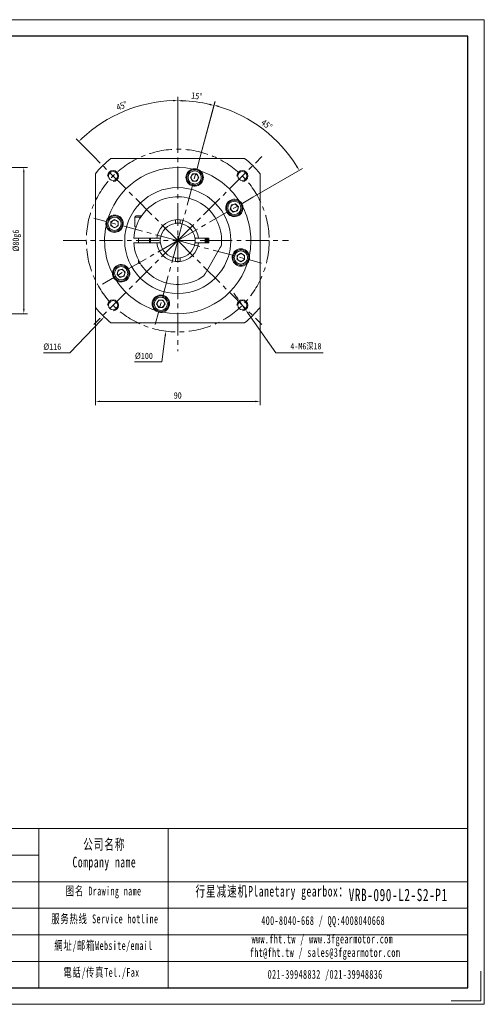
# Model space of a CAD drawing. Header units: millimetres. Extents: x 39 to 801, y 11 to 550.
# Tile 4 of 4: x 547 to 801, y 11 to 550. Entities that reach past the tile are written whole.
import ezdxf

# ---------------------------------------------------------------- set-up
doc = ezdxf.new("R2010")
doc.units = ezdxf.units.MM
doc.header["$LTSCALE"] = 10
doc.linetypes.add('CENTER', pattern=[2, 1.25, -0.25, 0.25, -0.25])
doc.layers.get('0').update_dxf_attribs({"lineweight": 18})
for name, color, linetype, lineweight in [('2细线层', 4, 'Continuous', 18), ('3中心线层', 1, 'CENTER', 18), ('图框_外框线', 7, 'Continuous', 18)]:
    doc.layers.add(name, color=color, linetype=linetype, lineweight=lineweight)
doc.styles.add('TH_GBDIM', font='txt', dxfattribs={"width": 0.8})
doc.styles.add('标准', font='txt', dxfattribs={"width": 0.667})
doc.dimstyles.new('TH_GBDIM', dxfattribs={"dimtxt": 3.5, "dimasz": 2.5, "dimexe": 2, "dimexo": 0, "dimgap": 1.5, "dimtad": 1, "dimdec": 1, "dimdsep": 46, "dimtxsty": 'TH_GBDIM', "dimcen": 2.5, "dimdle": 5, "dimclrd": 4, "dimclre": 4, "dimclrt": 3, "dimadec": 0, "dimazin": 0, "dimtfac": 0.714286, "dimtdec": 1, "dimtmove": 0, "dimatfit": 3, "dimfxl": 0, "dimtolj": 1, "dimarcsym": 0})

# ---------------------------------------------------------------- blocks, each defined once
blk = doc.blocks.new('*X12')
for points in [[(665.61, 398.02), (664.93, 397.55), (666.71, 395.74)], [(671.93, 389.02), (671.25, 388.54), (670.15, 390.83)]]:
    blk.add_hatch(color=4).paths.add_polyline_path(points, flags=0)
at = {"color": 4}
for p, q in [((665.27, 397.78), (663.83, 399.83)), ((666.71, 395.74), (670.15, 390.83)), ((686.69, 367.28), (671.59, 388.78)), ((712.65, 367.28), (686.69, 367.28))]:
    blk.add_line(p, q, dxfattribs=at)
at = {"color": 3, "insert": (703.17, 370.67), "char_height": 3.5, "width": 31.1111, "attachment_point": 5, "style": 'TH_GBDIM'}
blk.add_mtext('4-M6深18', dxfattribs=at)
blk = doc.blocks.new('*X13')
blk.add_hatch(color=4).paths.add_polyline_path([(625.87, 376.63), (626.69, 376.53), (626.6, 379.06)], flags=0)
at = {"color": 4}
for p, q in [((633.07, 426.14), (633.07, 431.14)), ((630.57, 428.64), (635.57, 428.64)), ((624.41, 362.24), (626.28, 376.58)), ((609.49, 362.24), (624.41, 362.24))]:
    blk.add_line(p, q, dxfattribs=at)
at = {"color": 3, "insert": (614.56, 365.49), "char_height": 3.5, "width": 15.3689, "attachment_point": 5, "style": 'TH_GBDIM'}
blk.add_mtext('%%C100', dxfattribs=at)
blk = doc.blocks.new('*X14')
for points in [[(590.57, 341.05), (590.57, 340.22), (588.07, 340.64)], [(675.57, 341.05), (675.57, 340.22), (678.07, 340.64)]]:
    blk.add_hatch(color=4).paths.add_polyline_path(points, flags=0)
at = {"color": 4}
for p, q in [((588.07, 392.05), (588.07, 338.64)), ((678.07, 392.05), (678.07, 338.64)), ((590.57, 340.64), (675.57, 340.64))]:
    blk.add_line(p, q, dxfattribs=at)
at = {"color": 3, "insert": (633.07, 343.89), "char_height": 3.5, "width": 7.2178, "attachment_point": 5, "style": 'TH_GBDIM'}
blk.add_mtext('90', dxfattribs=at)
blk = doc.blocks.new('*X15')
blk.add_hatch(color=4).paths.add_polyline_path([(590.82, 385.34), (591.42, 384.76), (592.85, 386.85)], flags=0)
at = {"color": 4}
for p, q in [((633.07, 426.14), (633.07, 431.14)), ((630.57, 428.64), (635.57, 428.64)), ((574.01, 367.28), (591.12, 385.05)), ((559.6, 367.28), (574.01, 367.28))]:
    blk.add_line(p, q, dxfattribs=at)
at = {"color": 3, "insert": (564.46, 370.53), "char_height": 3.5, "width": 15.3378, "attachment_point": 5, "style": 'TH_GBDIM'}
blk.add_mtext('%%C116', dxfattribs=at)
blk = doc.blocks.new('*X16')
for points in [[(630.57, 505.65), (630.58, 504.81), (633.07, 505.27)], [(580.97, 484.27), (580.39, 484.86), (578.89, 482.83)]]:
    blk.add_hatch(color=4).paths.add_polyline_path(points, flags=0)
at = {"color": 4}
for p, q in [((633.07, 489.14), (633.07, 507.27)), ((587.11, 474.6), (577.47, 484.24))]:
    blk.add_line(p, q, dxfattribs=at)
blk.add_arc((633.07, 428.64), 76.63, 91.8692, 133.1308, dxfattribs=at)
at = {"color": 3, "insert": (602.5, 502.44), "char_height": 3.5, "width": 12.5704, "attachment_point": 5, "rotation": 22.5, "style": 'TH_GBDIM'}
blk.add_mtext('45%%D', dxfattribs=at)
blk = doc.blocks.new('*X17')
for points in [[(635.57, 504.73), (635.58, 505.56), (633.07, 505.19)], [(650.56, 503.59), (650.36, 502.78), (652.89, 502.58)]]:
    blk.add_hatch(color=4).paths.add_polyline_path(points, flags=0)
at = {"color": 4}
for p, q in [((633.07, 489.14), (633.07, 507.19)), ((645.37, 474.52), (653.4, 504.51))]:
    blk.add_line(p, q, dxfattribs=at)
blk.add_arc((633.07, 428.64), 76.55, 76.8713, 88.1287, dxfattribs=at)
at = {"color": 3, "insert": (643.49, 507.75), "char_height": 3.5, "width": 10.8247, "attachment_point": 5, "rotation": 352.5, "style": 'TH_GBDIM'}
blk.add_mtext('15%%D', dxfattribs=at)
blk = doc.blocks.new('*X18')
for points in [[(655.23, 501.69), (655.46, 502.49), (652.94, 502.77)], [(698.61, 469.37), (697.9, 468.94), (699.54, 467.01)]]:
    blk.add_hatch(color=4).paths.add_polyline_path(points, flags=0)
at = {"color": 4}
for p, q in [((645.37, 474.52), (653.46, 504.7)), ((674.21, 452.39), (701.27, 468.01))]:
    blk.add_line(p, q, dxfattribs=at)
blk.add_arc((633.07, 428.64), 76.75, 31.8664, 73.1336, dxfattribs=at)
at = {"color": 3, "insert": (681.77, 492.11), "char_height": 3.5, "width": 12.8426, "attachment_point": 5, "rotation": 322.5, "style": 'TH_GBDIM'}
blk.add_mtext('45%%D', dxfattribs=at)
blk = doc.blocks.new('*X21')
for points in [[(548.48, 466.14), (549.32, 466.14), (548.9, 468.64)], [(548.48, 391.14), (549.32, 391.14), (548.9, 388.64)]]:
    blk.add_hatch(color=4).paths.add_polyline_path(points, flags=0)
at = {"color": 4}
for p, q in [((476.66, 468.64), (550.9, 468.64)), ((548.9, 391.14), (548.9, 466.14)), ((476.66, 388.64), (550.9, 388.64))]:
    blk.add_line(p, q, dxfattribs=at)
at = {"color": 3, "insert": (545.07, 428.64), "char_height": 3.5, "width": 19.32, "attachment_point": 5, "rotation": 90, "style": 'TH_GBDIM'}
blk.add_mtext('%%C80g6', dxfattribs=at)

msp = doc.modelspace()

# ---------------------------------------------------------------- linework, layer by layer
at = {"color": 7, "linetype": 'Continuous', "lineweight": 15}
for p, q in [((596.48, 473.64), (669.67, 473.64)), ((588.07, 392.05), (588.07, 465.23)), ((640.02, 463.17), (641.17, 465.17)), ((641.17, 465.17), (643.48, 465.17)), ((643.48, 465.17), (644.64, 463.17)), ((678.07, 465.23), (678.07, 392.05)), ((641.17, 461.17), (640.02, 463.17)), ((643.48, 461.17), (641.17, 461.17)), ((644.64, 463.17), (643.48, 461.17)), ((661.8, 445.92), (662.4, 448.15)), ((662.4, 448.15), (664.63, 448.74)), ((664.63, 448.74), (666.27, 447.11)), ((610.32, 442.14), (613.23, 442.14)), ((663.44, 444.28), (661.8, 445.92)), ((665.67, 444.88), (663.44, 444.28)), ((666.27, 447.11), (665.67, 444.88)), ((596.54, 439.05), (598.54, 440.2)), ((596.54, 436.74), (596.54, 439.05)), ((598.54, 435.58), (596.54, 436.74)), ((598.54, 440.2), (600.54, 439.05)), ((600.54, 436.74), (598.54, 435.58)), ((600.54, 439.05), (600.54, 436.74)), ((609.57, 441.39), (609.57, 436.14)), ((612.74, 441.39), (609.57, 441.39)), ((631.82, 440.07), (631.82, 439.67)), ((631.82, 439.67), (631.82, 438.64)), ((631.82, 438.64), (631.82, 438.06)), ((634.32, 440.07), (634.32, 439.67)), ((634.32, 438.64), (634.32, 439.67)), ((634.32, 438.64), (634.32, 438.06)), ((610.28, 436.14), (609.57, 436.14)), ((621.14, 429.89), (609.61, 429.89)), ((609.61, 427.39), (621.14, 427.39)), ((611.57, 429.89), (611.57, 427.39)), ((617.57, 429.89), (617.57, 427.39)), ((617.78, 429.89), (617.72, 428.64)), ((617.72, 428.64), (617.78, 427.39)), ((623.07, 429.89), (622.04, 429.89)), ((622.04, 427.39), (623.07, 427.39)), ((644.1, 429.89), (643.07, 429.89)), ((643.07, 427.39), (644.1, 427.39)), ((650.07, 429.89), (645.01, 429.89)), ((645.01, 427.39), (650.07, 427.39)), ((650.07, 427.39), (650.07, 429.89)), ((648, 410.48), (656.26, 424.79)), ((665.61, 420.54), (667.61, 421.7)), ((665.61, 418.23), (665.61, 420.54)), ((667.61, 421.7), (669.61, 420.54)), ((669.61, 420.54), (669.61, 418.23)), ((611.57, 417.97), (611.57, 416.39)), ((611.57, 416.39), (612.44, 416.39)), ((612.59, 416.14), (611.82, 416.14)), ((631.82, 419.22), (631.82, 418.64)), ((631.82, 418.64), (631.82, 417.61)), ((631.82, 417.61), (631.82, 417.21)), ((634.32, 419.22), (634.32, 418.64)), ((634.32, 417.61), (634.32, 418.64)), ((634.32, 417.61), (634.32, 417.21)), ((667.61, 417.08), (665.61, 418.23)), ((669.61, 418.23), (667.61, 417.08)), ((599.88, 410.17), (600.48, 412.4)), ((601.52, 408.53), (599.88, 410.17)), ((600.48, 412.4), (602.71, 412.99)), ((602.71, 412.99), (604.34, 411.36)), ((604.34, 411.36), (603.75, 409.13)), ((603.75, 409.13), (601.52, 408.53)), ((621.51, 394.11), (622.67, 396.11)), ((622.67, 392.11), (621.51, 394.11)), ((622.67, 396.11), (624.98, 396.11)), ((624.98, 396.11), (626.13, 394.11)), ((626.13, 394.11), (624.98, 392.11)), ((624.98, 392.11), (622.67, 392.11)), ((669.67, 383.64), (596.48, 383.64))]:
    msp.add_line(p, q, dxfattribs=at)
for points in [[(634.32, 440.07), (633.07, 440.14), (631.82, 440.07)], [(648.37, 427.39), (648.42, 428.64), (648.37, 429.89)], [(631.82, 417.21), (633.07, 417.14), (634.32, 417.21)]]:
    msp.add_lwpolyline(points, dxfattribs=at)
for centre, radius in [((597.72, 463.99), 2.5), ((642.33, 463.17), 4.25), ((642.33, 463.17), 3.63), ((668.43, 463.99), 2.5), ((633.07, 428.64), 29), ((664.03, 446.51), 4.25), ((664.03, 446.51), 3.63), ((598.54, 437.89), 4.25), ((598.54, 437.89), 3.63), ((667.61, 419.39), 4.25), ((667.61, 419.39), 3.63), ((602.11, 410.76), 4.25), ((602.11, 410.76), 3.63), ((597.72, 393.28), 2.5), ((623.82, 394.11), 4.25), ((623.82, 394.11), 3.63), ((668.43, 393.28), 2.5)]:
    msp.add_circle(centre, radius, dxfattribs=at)
for centre, radius, start, end in [((633.07, 428.64), 58, 129.1167, 140.8833), ((633.07, 428.64), 58, 39.1167, 50.8833), ((633.07, 428.64), 40, 78.2145, 161.7855), ((642.33, 463.17), 4.75, 103.1777, 46.8223), ((642.33, 463.17), 2, 150, 210), ((642.33, 463.17), 2, 90, 150), ((642.33, 463.17), 2, 30, 90), ((642.33, 463.17), 4.75, 62.4692, 87.5308), ((642.33, 463.17), 2, 330, 30), ((633.07, 428.64), 40, 33.2145, 71.7855), ((642.33, 463.17), 2, 210, 270), ((642.33, 463.17), 2, 270, 330), ((633.07, 428.64), 24, 353.5565, 177.0145), ((664.03, 446.51), 4.75, 58.1777, 1.8223), ((664.03, 446.51), 2, 105, 165), ((664.03, 446.51), 2, 45, 105), ((664.03, 446.51), 2, 345, 45), ((664.03, 446.51), 4.75, 17.4692, 42.5308), ((598.54, 437.89), 4.75, 193.1777, 136.8223), ((610.32, 441.39), 0.75, 90, 180), ((664.03, 446.51), 2, 165, 225), ((664.03, 446.51), 2, 225, 285), ((664.03, 446.51), 2, 285, 345), ((633.07, 428.64), 40, 348.2145, 26.7855), ((633.07, 428.64), 40, 168.2145, 206.7855), ((598.54, 437.89), 4.75, 152.4692, 177.5308), ((598.54, 437.89), 2, 120, 180), ((598.54, 437.89), 2, 180, 240), ((598.54, 437.89), 2, 60, 120), ((598.54, 437.89), 2, 0, 60), ((598.54, 437.89), 2, 300, 360), ((633.07, 428.64), 11.5, 96.2401, 173.7599), ((633.07, 428.64), 9.5, 97.5608, 172.4392), ((633.07, 428.64), 9.6, 82.5184, 97.4816), ((633.07, 428.64), 11.5, 6.2401, 83.7599), ((633.07, 428.64), 9.5, 7.5608, 82.4392), ((598.54, 437.89), 2, 240, 300), ((633.07, 428.64), 24, 182.9855, 306.4435), ((633.07, 428.64), 15, 175.2198, 184.7802), ((633.07, 428.64), 11.5, 186.2401, 263.7599), ((633.07, 428.64), 9.6, 172.5184, 187.4816), ((633.07, 428.64), 9.5, 187.5608, 262.4392), ((633.07, 428.64), 9.5, 277.5608, 352.4392), ((633.07, 428.64), 11.5, 276.2401, 353.7599), ((633.07, 428.64), 9.6, 352.5184, 7.4816), ((633.07, 428.64), 15, 355.2198, 4.7802), ((633.07, 428.64), 15.75, 355.4479, 4.5521), ((633.07, 428.64), 16, 355.5192, 4.4808), ((633.07, 428.64), 16.4, 355.6287, 4.3713), ((633.07, 428.64), 17, 355.7833, 4.2167), ((667.61, 419.39), 4.75, 13.1777, 316.8223), ((667.61, 419.39), 2, 120, 180), ((667.61, 419.39), 2, 60, 120), ((667.61, 419.39), 2, 0, 60), ((602.11, 410.76), 4.75, 238.1777, 181.8223), ((633.07, 428.64), 40, 258.2145, 341.7855), ((633.07, 428.64), 9.6, 262.5184, 277.4816), ((667.61, 419.39), 2, 180, 240), ((667.61, 419.39), 2, 240, 300), ((667.61, 419.39), 2, 300, 360), ((667.61, 419.39), 4.75, 332.4692, 357.5308), ((602.11, 410.76), 2, 165, 225), ((602.11, 410.76), 2, 105, 165), ((602.11, 410.76), 2, 45, 105), ((602.11, 410.76), 2, 285, 345), ((602.11, 410.76), 2, 345, 45), ((602.11, 410.76), 4.75, 197.4692, 222.5308), ((633.07, 428.64), 40, 213.2145, 251.7855), ((602.11, 410.76), 2, 225, 285), ((623.82, 394.11), 4.75, 283.1777, 226.8223), ((623.82, 394.11), 2, 150, 210), ((623.82, 394.11), 2, 90, 150), ((623.82, 394.11), 2, 30, 90), ((623.82, 394.11), 2, 330, 30), ((633.07, 428.64), 58, 219.1167, 230.8833), ((623.82, 394.11), 4.75, 242.4692, 267.5308), ((623.82, 394.11), 2, 210, 270), ((623.82, 394.11), 2, 270, 330), ((633.07, 428.64), 58, 309.1167, 320.8833)]:
    msp.add_arc(centre, radius, start, end, dxfattribs=at)
for points, knots in [([(642.53, 467.92), (642.51, 467.92), (642.28, 467.93), (641.84, 467.91), (641.44, 467.83), (641.24, 467.8)], [0, 0, 0, 0, 0.059525, 0.670088, 1.296836, 1.296836, 1.296836, 1.296836]), ([(645.58, 466.63), (645.42, 466.77), (645.1, 467.05), (644.72, 467.27), (644.52, 467.38)], [0, 0, 0, 0, 0.639462, 1.296595, 1.296595, 1.296595, 1.296595]), ([(593.8, 438.1), (593.8, 438.08), (593.78, 437.63), (593.85, 437.21), (593.92, 436.81)], [0, 0, 0, 0, 0.059632, 1.295243, 1.295243, 1.295243, 1.295243]), ([(623.07, 429.89), (623.18, 429.89), (623.38, 429.89), (623.57, 429.89), (623.66, 429.89)], [0, 0, 0, 0, 0.3231654, 0.5821203, 0.5821203, 0.5821203, 0.5821203]), ([(623.66, 427.39), (623.57, 427.39), (623.38, 427.39), (623.18, 427.39), (623.07, 427.39)], [0, 0, 0, 0, 0.2589549, 0.5821203, 0.5821203, 0.5821203, 0.5821203]), ([(642.49, 429.89), (642.58, 429.89), (642.77, 429.89), (642.97, 429.89), (643.07, 429.89)], [0, 0, 0, 0, 0.2589549, 0.5821203, 0.5821203, 0.5821203, 0.5821203]), ([(643.07, 427.39), (642.97, 427.39), (642.77, 427.39), (642.58, 427.39), (642.49, 427.39)], [0, 0, 0, 0, 0.3231654, 0.5821203, 0.5821203, 0.5821203, 0.5821203]), ([(672.35, 419.18), (672.35, 419.2), (672.37, 419.64), (672.3, 420.07), (672.23, 420.47)], [0, 0, 0, 0, 0.059632, 1.295243, 1.295243, 1.295243, 1.295243]), ([(620.57, 390.64), (620.73, 390.51), (621.04, 390.23), (621.43, 390.01), (621.63, 389.89)], [0, 0, 0, 0, 0.639462, 1.296595, 1.296595, 1.296595, 1.296595]), ([(623.62, 389.36), (623.64, 389.36), (623.87, 389.35), (624.31, 389.37), (624.7, 389.44), (624.9, 389.48)], [0, 0, 0, 0, 0.059525, 0.670088, 1.296836, 1.296836, 1.296836, 1.296836])]:
    msp.add_open_spline(points, degree=3, knots=knots, dxfattribs=at)
for points in [[(667.54, 449.72), (666.54, 450.55)], [(668.78, 446.66), (668.57, 447.94)], [(595.08, 441.14), (594.33, 440.09)], [(609.61, 429.89), (609.11, 429.89)], [(609.11, 427.39), (609.61, 427.39)], [(621.64, 429.89), (621.14, 429.89)], [(621.14, 427.39), (621.64, 427.39)], [(622.04, 429.89), (621.64, 429.89)], [(621.64, 427.39), (622.04, 427.39)], [(644.51, 429.89), (644.1, 429.89)], [(644.1, 427.39), (644.51, 427.39)], [(645.01, 429.89), (644.51, 429.89)], [(644.51, 427.39), (645.01, 427.39)], [(656.92, 425.95), (656.26, 424.79)], [(611.57, 416.39), (611.82, 416.14)], [(671.07, 416.14), (671.82, 417.19)], [(597.37, 410.61), (597.58, 409.34)], [(648, 410.48), (647.33, 409.33)], [(598.61, 407.55), (599.61, 406.73)]]:
    msp.add_open_spline(points, degree=1, dxfattribs=at)
at = {"layer": '2细线层'}
for centre in [(597.72, 463.99), (668.43, 463.99), (597.72, 393.28), (668.43, 393.28)]:
    msp.add_arc(centre, 3, 270, 180, dxfattribs=at)
at = {"layer": '3中心线层'}
for p, q in [((633.07, 489.14), (633.07, 368.14)), ((633.07, 428.64), (587.11, 474.6)), ((633.07, 428.64), (679.04, 474.6)), ((633.07, 428.64), (645.37, 474.52)), ((633.07, 428.64), (674.21, 452.39)), ((633.07, 428.64), (587.19, 440.93)), ((570.34, 428.64), (693.57, 428.64)), ((633.07, 428.64), (587.11, 382.68)), ((633.07, 428.64), (591.94, 404.89)), ((633.07, 428.64), (620.78, 382.76)), ((633.07, 428.64), (679.04, 382.68)), ((633.07, 428.64), (678.96, 416.34))]:
    msp.add_line(p, q, dxfattribs=at)
msp.add_circle((633.07, 428.64), 50, dxfattribs=at)
at = {"layer": '图框_外框线'}
for p, q in [((106.11, 106.89), (791.64, 106.89)), ((557.09, 106.89), (557.09, 19.82)), ((627.87, 106.89), (627.87, 19.82)), ((171.8, 92.36), (557.09, 92.36)), ((106.11, 77.83), (791.64, 77.83)), ((171.8, 63.31), (791.64, 63.31)), ((171.8, 48.78), (791.64, 48.78)), ((171.8, 34.25), (791.64, 34.25))]:
    msp.add_line(p, q, dxfattribs=at)
at = {"layer": '图框_外框线', "color": 3}
msp.add_lwpolyline([(38.8, 10.75), (800.71, 10.75), (800.71, 549.52), (38.8, 549.52)], close=True, dxfattribs=at)
at = {"layer": '图框_外框线', "color": 3, "lineweight": 25}
msp.add_lwpolyline([(84.16, 19.82), (791.64, 19.82), (791.64, 540.45), (84.16, 540.45)], close=True, dxfattribs=at)
at = {"layer": '图框_外框线', "color": 3}
msp.add_lwpolyline([(798.89, 28.89), (798.89, 12.56), (782.57, 12.56)], dxfattribs=at)

# ---------------------------------------------------------------- texts
at = {"layer": '图框_外框线', "color": 1, "attachment_point": 2, "style": '标准'}
for s, insert, char_height, width in [('\\T1.1;公司名称\\PCompany name', (592.93, 101.16), 5.8114, 75.2396), ('\\T1.1;图名 Drawing name', (592.53, 75.16), 4.8428, 61.9336), ('\\T1.1;  行星减速机Planetary gearbox：', (681.81, 75.53), 5.8114, 91.3998), ('{\\T1.10000;VRB-090-L2-S2-P1}', (753.61, 73.99), 6.78, 49.3411), ('\\T1.1;服务热线 Service hotline', (593.22, 59.93), 4.8428, 68.9999), ('\\T1.1;400-8040-668 / QQ:4008040668', (712.59, 59), 4.8428, 141.0013), ('\\T1.1;www.fht.tw / www.3fgearmotor.com ', (712.15, 48.92), 4.8428, 141.16), ('\\T1.1;網址/邮箱Website/email', (592.46, 45.34), 4.8428, 71.8224), ('{\\T1.10000;fht@fht.tw / sales@3fgearmotor.com }', (713.62, 41.54), 4.8428, 141.16), ('\\T1.1;電話/传真Tel./Fax', (591.38, 30.63), 4.8428, 72.6863), ('\\T1.1;021-39948832 /021-39948836 ', (713.67, 29.57), 4.8428, 107.7864)]:
    msp.add_mtext(s, dxfattribs=dict(at, insert=insert, char_height=char_height, width=width))

# ---------------------------------------------------------------- dimensions: what is measured, and where the dimension line sits
for base, line1, line2, picture, middle in [((603.75, 499.44), ((633.07, 489.14), (633.07, 368.14)), ((633.07, 428.64), (587.11, 474.6)), '*X16', (602.5, 502.44)), ((643.07, 504.53), ((633.07, 428.64), (645.37, 474.52)), ((633.07, 489.14), (633.07, 368.14)), '*X17', (643.49, 507.75)), ((679.8, 489.53), ((633.07, 428.64), (674.21, 452.39)), ((633.07, 428.64), (645.37, 474.52)), '*X18', (681.77, 492.11))]:
    dim = msp.add_angular_dim_2l(base=base, line1=line1, line2=line2, dimstyle='TH_GBDIM', override={"dimtad": 1, "dimtih": 0, "dimtoh": 0, "dimsah": 1, "dimtdec": 0, "dimtzin": 0})
    dim.commit()
    dim.dimension.update_dxf_attribs({"geometry": picture, "text_midpoint": middle})
for p1, p2, picture, middle in [((639.55, 478.22), (626.6, 379.06), '*X13', (624.41, 362.24)), ((673.3, 470.43), (592.85, 386.85), '*X15', (574.01, 367.28))]:
    dim = msp.add_diameter_dim_2p(p1=p1, p2=p2, dimstyle='TH_GBDIM', override={"dimtih": 1, "dimtoh": 1, "dimpost": '%%C<>', "dimsah": 1, "dimtofl": 0, "dimtzin": 0})
    dim.commit()
    dim.dimension.update_dxf_attribs({"geometry": picture, "text_midpoint": middle, "dimtype": 163})
dim = msp.add_linear_dim(base=(548.9, 468.64), p1=(476.66, 388.64), p2=(476.66, 468.64), angle=90, text='%%C<>g6', dimstyle='TH_GBDIM', override={"dimsah": 1, "dimtzin": 0})
dim.commit()
dim.dimension.update_dxf_attribs({"geometry": '*X21', "text_midpoint": (548.9, 428.64), "dimtype": 160})
dim = msp.add_diameter_dim_2p(p1=(666.71, 395.74), p2=(670.15, 390.83), text='4-M6深18', dimstyle='TH_GBDIM', override={"dimtoh": 1, "dimpost": '%%C<>', "dimsah": 1, "dimtzin": 0})
dim.commit()
dim.dimension.update_dxf_attribs({"geometry": '*X12', "text_midpoint": (686.69, 367.28), "dimtype": 163})
dim = msp.add_linear_dim(base=(678.07, 340.64), p1=(588.07, 392.05), p2=(678.07, 392.05), dimstyle='TH_GBDIM', override={"dimsah": 1, "dimtzin": 0})
dim.commit()
dim.dimension.update_dxf_attribs({"geometry": '*X14', "text_midpoint": (633.07, 340.64), "dimtype": 160})

doc.saveas('drawing.dxf')
